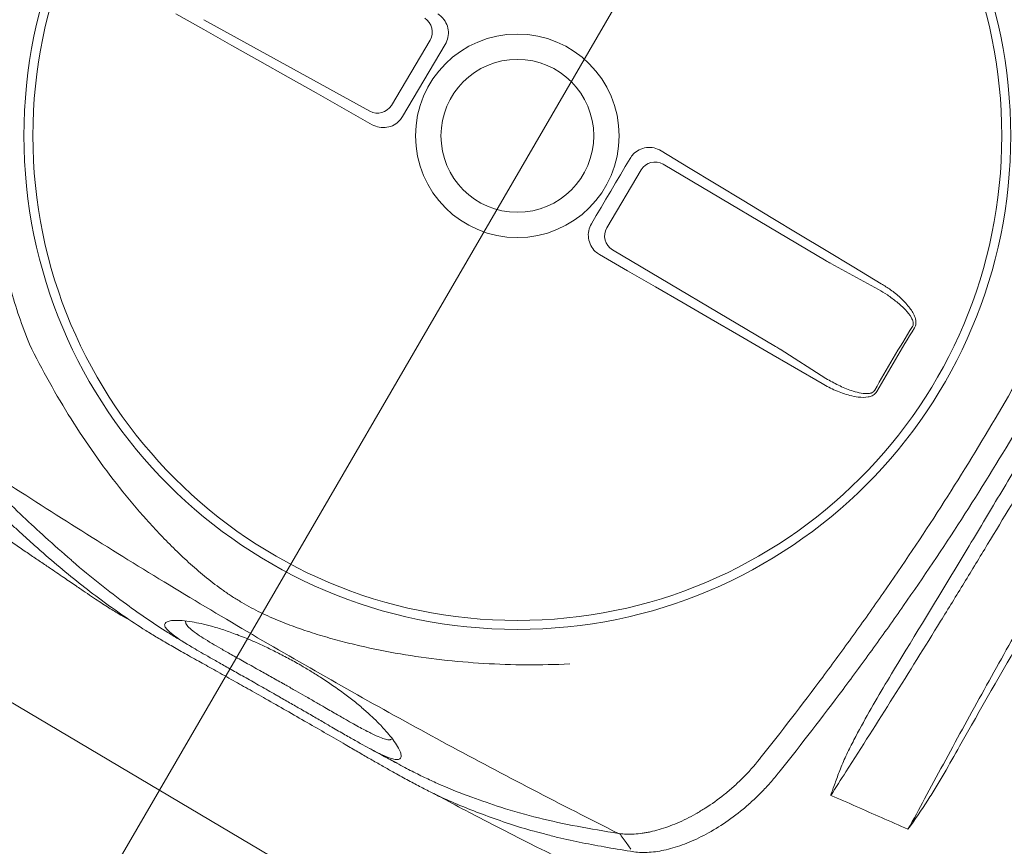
# Model space of a CAD drawing. Header units: millimetres. Extents: x -1131 to 37929, y -9154 to 9180.
# Tile 38 of 85: x 14246 to 14552, y 4352 to 4609. Entities that reach past the tile are written whole.
import ezdxf

# ---------------------------------------------------------------- set-up
doc = ezdxf.new("R2010")
doc.units = ezdxf.units.MM
doc.layers.add('GREYSCALE', color=9, linetype='Continuous', lineweight=0, true_color=0x808080)

# ---------------------------------------------------------------- blocks, each defined once
blk = doc.blocks.new('FLOOR PLAN')
at = {"layer": 'GREYSCALE'}
for p, q in [((15237.47, 14498.25), (14648, 13484.58)), ((14675.63, 13764.2, -57105.4), (14684.33, 13759.32, -57105.4)), ((14684.36, 13762.41, -57105.4), (14735.86, 13734.02, -57105.4)), ((14684.33, 13759.32, -57105.4), (14693.04, 13754.43, -57105.4)), ((14742.58, 13735.84, -57105.4), (14754.56, 13756.08, -57105.4)), ((14757.61, 13751.95, -57105.4), (14759.28, 13754.75, -57105.4)), ((14693.04, 13754.43, -57105.4), (14701.75, 13749.54, -57105.4)), ((14755.95, 13749.16, -57105.4), (14757.61, 13751.95, -57105.4)), ((14701.75, 13749.54, -57105.4), (14710.46, 13744.63, -57105.4)), ((14754.29, 13746.36, -57105.4), (14755.95, 13749.16, -57105.4)), ((14752.64, 13743.56, -57105.4), (14754.29, 13746.36, -57105.4)), ((14710.46, 13744.63, -57105.4), (14719.17, 13739.71, -57105.4)), ((14750.98, 13740.75, -57105.4), (14752.64, 13743.56, -57105.4)), ((14719.17, 13739.71, -57105.4), (14727.88, 13734.78, -57105.4)), ((14749.33, 13737.95, -57105.4), (14750.98, 13740.75, -57105.4)), ((14747.67, 13735.15, -57105.4), (14749.33, 13737.95, -57105.4)), ((14727.88, 13734.78, -57105.4), (14736.59, 13729.84, -57105.4)), ((14746.02, 13732.35, -57105.4), (14747.67, 13735.15, -57105.4)), ((14834.8, 13716.58, -57105.4), (14826.25, 13721.77, -57105.4)), ((14816.64, 13719.38, -57105.4), (14815.15, 13716.84, -57105.4)), ((14820.04, 13715.82, -57105.4), (14809.4, 13697.84, -57105.4)), ((14815.15, 13716.84, -57105.4), (14813.65, 13714.31, -57105.4)), ((14877.48, 13687.63, -57105.4), (14826.89, 13717.56, -57105.4)), ((14843.35, 13711.4, -57105.4), (14834.8, 13716.58, -57105.4)), ((14812.15, 13711.77, -57105.4), (14810.65, 13709.23, -57105.4)), ((14813.65, 13714.31, -57105.4), (14812.15, 13711.77, -57105.4)), ((14810.65, 13709.23, -57105.4), (14809.15, 13706.7, -57105.4)), ((14851.89, 13706.22, -57105.4), (14843.35, 13711.4, -57105.4)), ((14809.15, 13706.7, -57105.4), (14807.65, 13704.16, -57105.4)), ((14860.44, 13701.06, -57105.4), (14851.89, 13706.22, -57105.4)), ((14807.65, 13704.16, -57105.4), (14806.15, 13701.63, -57105.4)), ((14806.15, 13701.63, -57105.4), (14804.64, 13699.1, -57105.4)), ((14868.98, 13695.9, -57105.4), (14860.44, 13701.06, -57105.4)), ((14877.52, 13690.76, -57105.4), (14868.98, 13695.9, -57105.4)), ((14811.17, 13690.99, -57105.4), (14861.76, 13661.06, -57105.4)), ((14886.06, 13685.63, -57105.4), (14877.52, 13690.76, -57105.4)), ((14392, 13688.18, -57105.36), (14935.54, 13366.63, -57105.36)), ((14807.18, 13689.52, -57105.4), (14815.84, 13684.53, -57105.4)), ((14815.84, 13684.53, -57105.4), (14824.5, 13679.54, -57105.4)), ((14893.75, 13678.72, -57105.4), (14878.9, 13686.82, -57105.4)), ((14894.6, 13680.5, -57105.4), (14886.06, 13685.63, -57105.4)), ((14824.5, 13679.54, -57105.4), (14833.15, 13674.54, -57105.4)), ((14833.15, 13674.54, -57105.4), (14841.79, 13669.54, -57105.4)), ((14841.79, 13669.54, -57105.4), (14850.42, 13664.53, -57105.4)), ((14850.42, 13664.53, -57105.4), (14859.04, 13659.52, -57105.4)), ((14863.16, 13660.21, -57105.4), (14877.41, 13651.09, -57105.4)), ((14859.04, 13659.52, -57105.4), (14867.65, 13654.51, -57105.4)), ((14867.65, 13654.51, -57105.4), (14876.25, 13649.5, -57105.4)), ((14863.19, 13529.37, -57105.4), (14863.2, 13529.38, -57105.4)), ((14815.4, 13507.12, -57105.4), (14813.89, 13509.21, -57105.4)), ((14816.91, 13505.03, -57105.4), (14815.4, 13507.12, -57105.4))]:
    blk.add_line(p, q, dxfattribs=at)
for radius in [153.13, 150.36, 31.58, 23.71]:
    blk.add_circle((14781.64, 13726.39, -57105.4), radius, dxfattribs=at)
for centre, radius, start, end in [((21130.68, 10361.07), 7752.88, 141.708854, 166.516628), ((21130.68, 10361.07), 7602.52, 141.773276, 166.244763), ((14750.18, 13758.61, -57105.4), 5.05, 330.0275, 57.21), ((14738.26, 13738.46, -57105.4), 5.05, 241.5733, 328.7558), ((14824.35, 13713.19, -57105.4), 5.05, 59.8675, 148.7006), ((14813.78, 13695.32, -57105.4), 5.05, 150.0827, 238.9158), ((15340.51, 13395.77, -57105.4), 513.8, 148.1108, 150.6725), ((15340.43, 13395.82, -57105.4), 512.94, 148.1109, 150.6724), ((14877.45, 13514.86, -57105.4), 7.31, 77.4351, 77.7578)]:
    blk.add_arc(centre, radius, start, end, dxfattribs=at)
at = {"layer": 'GREYSCALE', "ltscale": 0.25}
for centre, radius, start, end in [((21162.38, 10254.78), 7836.99, 141.329977, 165.793479), ((21207.44, 10240.08), 7731.89, 141.956801, 165.483737)]:
    blk.add_arc(centre, radius, start, end, dxfattribs=at)
at = {"layer": 'GREYSCALE', "extrusion": (0, 0, -1)}
for centre, major_axis, start_param, end_param in [((14876.95, 13688.46, -57105.4), (4.27, -2.62), 1.045879, 1.394945), ((14860.79, 13661.13, -57105.4), (4.35, -2.49), 4.88824, 5.237306)]:
    blk.add_ellipse(centre, major_axis=major_axis, ratio=0.086139, start_param=start_param, end_param=end_param, dxfattribs=at)
at = {"layer": 'GREYSCALE'}
for points, knots in [([(14638.26, 13802.9, -57105.4), (14636.71, 13799.88, -57105.4), (14635.35, 13797.16, -57105.4), (14633.41, 13793.01, -57105.4), (14632.79, 13791.61, -57105.4), (14631.57, 13788.8, -57105.4), (14630.98, 13787.4, -57105.4), (14628.15, 13780.33, -57105.4), (14626.2, 13774.59, -57105.4), (14622.93, 13762.97, -57105.4), (14621.62, 13757.08, -57105.4), (14620.11, 13748.13, -57105.4), (14619.69, 13745.13, -57105.4), (14619.18, 13740.59, -57105.4), (14619.03, 13739.07, -57105.4), (14618.77, 13736.03, -57105.4), (14618.66, 13734.5, -57105.4), (14618.23, 13726.9, -57105.4), (14618.21, 13720.84, -57105.4), (14618.83, 13708.8, -57105.4), (14619.47, 13702.81, -57105.4), (14620.91, 13693.87, -57105.4), (14621.48, 13690.9, -57105.4), (14622.45, 13686.45, -57105.4), (14622.79, 13684.97, -57105.4), (14623.53, 13682.02, -57105.4), (14623.92, 13680.54, -57105.4), (14625.96, 13673.18, -57105.4), (14627.92, 13667.4, -57105.4), (14630.2, 13661.73, -57105.4)], [0, 0, 0, 0, 0.0625, 0.0625, 0.09375, 0.09375, 0.125, 0.125, 0.25, 0.25, 0.375, 0.375, 0.4375, 0.4375, 0.46875, 0.46875, 0.5, 0.5, 0.625, 0.625, 0.75, 0.75, 0.8125, 0.8125, 0.84375, 0.84375, 0.875, 0.875, 1, 1, 1, 1]), ([(14759.28, 13754.75, -57105.4), (14759.61, 13755.46, -57105.4), (14760.28, 13756.88, -57105.4), (14760.31, 13759.28, -57105.4), (14759.6, 13761.52, -57105.4), (14758.36, 13763.21, -57105.4), (14757.33, 13763.94, -57105.4), (14756.93, 13764.22, -57105.4)], [0, 0, 0, 0, 0.216319, 0.432689, 0.648031, 0.863773, 1, 1, 1, 1]), ([(14987.26, 13753.43, -57105.4), (14983.14, 13743.65, -57105.4), (14978.88, 13733.91, -57105.4), (14970.03, 13714.52, -57105.4), (14965.45, 13704.86, -57105.4), (14955.92, 13685.66, -57105.4), (14950.98, 13676.13, -57105.4), (14940.74, 13657.24, -57105.4), (14935.45, 13647.89, -57105.4), (14924.5, 13629.38, -57105.4), (14918.84, 13620.22, -57105.4), (14907.23, 13602.17, -57105.4), (14901.26, 13593.27, -57105.4), (14892.09, 13580.09, -57105.4), (14889, 13575.72, -57105.4), (14882.74, 13567.05, -57105.4), (14879.59, 13562.74, -57105.4), (14870.02, 13549.91, -57105.4), (14863.54, 13541.49, -57105.4), (14856.95, 13533.17, -57105.4)], [0, 0, 0, 0, 0.125, 0.125, 0.25, 0.25, 0.375, 0.375, 0.5, 0.5, 0.625, 0.625, 0.75, 0.75, 0.8125, 0.8125, 0.875, 0.875, 1, 1, 1, 1]), ([(14863.2, 13529.38, -57105.4), (14869.81, 13537.69, -57105.4), (14876.32, 13546.11, -57105.4), (14885.91, 13558.93, -57105.4), (14889.08, 13563.23, -57105.4), (14895.35, 13571.9, -57105.4), (14898.45, 13576.26, -57105.4), (14907.66, 13589.46, -57105.4), (14913.64, 13598.36, -57105.4), (14925.27, 13616.41, -57105.4), (14930.93, 13625.56, -57105.4), (14941.89, 13644.08, -57105.4), (14947.19, 13653.46, -57105.4), (14957.41, 13672.35, -57105.4), (14962.33, 13681.88, -57105.4), (14969.46, 13696.29, -57105.4), (14971.79, 13701.11, -57105.4), (14976.37, 13710.78, -57105.4), (14978.62, 13715.64, -57105.4), (14985.24, 13730.22, -57105.4), (14989.48, 13739.98, -57105.4), (14993.59, 13749.78, -57105.4)], [0, 0, 0, 0, 0.125, 0.125, 0.1875, 0.1875, 0.25, 0.25, 0.375, 0.375, 0.5, 0.5, 0.625, 0.625, 0.75, 0.75, 0.8125, 0.8125, 0.875, 0.875, 1, 1, 1, 1]), ([(14736.59, 13729.84, -57105.4), (14737.31, 13729.52, -57105.4), (14738.76, 13728.88, -57105.4), (14741.19, 13728.89, -57105.4), (14743.43, 13729.66, -57105.4), (14745.07, 13730.93, -57105.4), (14745.76, 13731.96, -57105.4), (14746.02, 13732.35, -57105.4)], [0, 0, 0, 0, 0.21899, 0.438068, 0.655087, 0.870478, 1, 1, 1, 1]), ([(14826.25, 13721.77, -57105.4), (14825.54, 13722.12, -57105.4), (14824.11, 13722.81, -57105.4), (14821.69, 13722.87, -57105.4), (14819.42, 13722.17, -57105.4), (14817.69, 13720.91, -57105.4), (14816.95, 13719.82, -57105.4), (14816.64, 13719.38, -57105.4)], [0, 0, 0, 0, 0.214916, 0.429922, 0.642835, 0.854056, 1, 1, 1, 1]), ([(14980.74, 13699.58, -57105.4), (14974.29, 13688.28, -57105.4), (14967.77, 13676.98, -57105.4), (14954.64, 13654.4, -57105.4), (14948.03, 13643.12, -57105.4), (14938.04, 13626.23, -57105.4), (14934.69, 13620.61, -57105.4), (14927.99, 13609.38, -57105.4), (14924.64, 13603.78, -57105.4), (14914.54, 13587, -57105.4), (14907.78, 13575.86, -57105.4), (14900.98, 13564.76, -57105.4)], [0, 0, 0, 0, 0.25, 0.25, 0.5, 0.5, 0.625, 0.625, 0.75, 0.75, 1, 1, 1, 1]), ([(14804.64, 13699.1, -57105.4), (14804.31, 13698.39, -57105.4), (14803.64, 13696.97, -57105.4), (14803.61, 13694.57, -57105.4), (14804.32, 13692.33, -57105.4), (14805.6, 13690.58, -57105.4), (14806.71, 13689.84, -57105.4), (14807.18, 13689.52, -57105.4)], [0, 0, 0, 0, 0.21225, 0.424556, 0.635748, 0.847225, 1, 1, 1, 1]), ([(14661.09, 13576.33, -57105.4), (14660.82, 13576.45, -57105.4), (14659.91, 13576.89, -57105.4), (14657.86, 13578.09, -57105.4), (14655.05, 13579.82, -57105.4), (14652.39, 13581.54, -57105.4), (14650.13, 13583.05, -57105.4), (14647.59, 13584.76, -57105.4), (14644.56, 13586.82, -57105.4), (14640.91, 13589.32, -57105.4), (14637, 13591.98, -57105.4), (14633.28, 13594.51, -57105.4), (14629.93, 13596.78, -57105.4), (14626.42, 13599.15, -57105.4), (14621.98, 13602.15, -57105.4), (14616.6, 13605.78, -57105.4), (14610.24, 13610.07, -57105.4), (14603.79, 13614.43, -57105.4), (14596.39, 13619.45, -57105.4), (14588.12, 13625.08, -57105.4), (14579.02, 13631.32, -57105.4), (14569.93, 13637.61, -57105.4), (14560.86, 13643.94, -57105.4), (14551.86, 13650.28, -57105.4), (14542.92, 13656.65, -57105.4), (14534.09, 13663.02, -57105.4), (14525.4, 13669.39, -57105.4), (14516.92, 13675.7, -57105.4), (14508.72, 13681.94, -57105.4), (14502.58, 13686.7, -57105.4), (14499.34, 13689.31, -57105.4), (14498.6, 13689.9, -57105.4)], [0, 0, 0, 0, 0.00345, 0.046619, 0.089766, 0.112425, 0.13508, 0.158154, 0.181221, 0.209069, 0.237397, 0.25624, 0.275086, 0.294404, 0.313726, 0.346115, 0.37852, 0.411676, 0.44484, 0.491581, 0.538367, 0.585123, 0.633242, 0.681401, 0.729516, 0.779903, 0.830337, 0.880732, 0.93264, 0.98459, 1, 1, 1, 1]), ([(14893.75, 13678.72, -57105.4), (14894.67, 13678.16, -57105.4), (14896.62, 13676.97, -57105.4), (14899.44, 13674.88, -57105.4), (14902.01, 13672.58, -57105.4), (14903.74, 13670.47, -57105.4), (14904.47, 13668.87, -57105.4), (14904.54, 13667.95, -57105.4), (14904.41, 13667.46, -57105.4), (14904.29, 13667.26, -57105.4), (14904.26, 13667.2, -57105.4)], [0, 0, 0, 0, 0.19611, 0.418032, 0.642122, 0.825582, 0.912375, 0.957312, 0.988402, 1, 1, 1, 1]), ([(14904.9, 13666.8, -57105.4), (14905.05, 13667.1, -57105.4), (14905.34, 13667.7, -57105.4), (14905.37, 13668.96, -57105.4), (14904.83, 13670.95, -57105.4), (14903.16, 13673.51, -57105.4), (14900.57, 13676.23, -57105.4), (14897.63, 13678.58, -57105.4), (14895.56, 13679.89, -57105.4), (14894.6, 13680.5, -57105.4)], [0, 0, 0, 0, 0.053674, 0.107072, 0.201461, 0.385823, 0.599668, 0.814062, 1, 1, 1, 1]), ([(14630.2, 13661.73, -57105.4), (14632.18, 13657.71, -57105.4), (14634.25, 13653.77, -57105.4), (14638.56, 13646.06, -57105.4), (14640.8, 13642.28, -57105.4), (14645.45, 13634.87, -57105.4), (14647.87, 13631.24, -57105.4), (14652.89, 13624.13, -57105.4), (14655.49, 13620.65, -57105.4), (14660.9, 13613.84, -57105.4), (14663.68, 13610.53, -57105.4), (14667.99, 13605.71, -57105.4), (14669.45, 13604.13, -57105.4), (14672.43, 13601.01, -57105.4), (14673.94, 13599.47, -57105.4), (14677.03, 13596.45, -57105.4), (14678.61, 13594.97, -57105.4), (14681.85, 13592.06, -57105.4), (14683.51, 13590.64, -57105.4), (14686.9, 13587.89, -57105.4), (14688.65, 13586.56, -57105.4), (14691.36, 13584.64, -57105.4), (14692.28, 13584.02, -57105.4), (14693.69, 13583.11, -57105.4), (14694.16, 13582.81, -57105.4), (14695.11, 13582.22, -57105.4), (14695.6, 13581.92, -57105.4), (14698.03, 13580.49, -57105.4), (14699.99, 13579.44, -57105.4), (14703.96, 13577.51, -57105.4), (14705.97, 13576.63, -57105.4), (14710.01, 13574.98, -57105.4), (14712.05, 13574.21, -57105.4), (14716.16, 13572.78, -57105.4), (14718.22, 13572.11, -57105.4), (14722.34, 13570.86, -57105.4), (14724.41, 13570.28, -57105.4), (14728.56, 13569.18, -57105.4), (14730.64, 13568.66, -57105.4), (14736.9, 13567.22, -57105.4), (14741.11, 13566.38, -57105.4), (14753.84, 13564.21, -57105.4), (14762.46, 13563.23, -57105.4), (14775.68, 13562.45, -57105.4), (14780.1, 13562.3, -57105.4), (14788.97, 13562.25, -57105.4), (14793.42, 13562.33, -57105.4), (14797.89, 13562.53, -57105.4)], [0, 0, 0, 0, 0.0625, 0.0625, 0.125, 0.125, 0.1875, 0.1875, 0.25, 0.25, 0.3125, 0.3125, 0.34375, 0.34375, 0.375, 0.375, 0.40625, 0.40625, 0.4375, 0.4375, 0.46875, 0.46875, 0.484375, 0.484375, 0.492188, 0.492188, 0.5, 0.5, 0.53125, 0.53125, 0.5625, 0.5625, 0.59375, 0.59375, 0.625, 0.625, 0.65625, 0.65625, 0.6875, 0.6875, 0.75, 0.75, 0.875, 0.875, 0.9375, 0.9375, 1, 1, 1, 1]), ([(14892.56, 13647.43, -57105.4), (14892.47, 13647.3, -57105.4), (14892.24, 13646.95, -57105.4), (14891.79, 13646.7, -57105.4), (14891.16, 13646.48, -57105.4), (14889.82, 13646.3, -57105.4), (14887.74, 13646.6, -57105.4), (14884.7, 13647.49, -57105.4), (14881.24, 13648.94, -57105.4), (14878.69, 13650.37, -57105.4), (14877.41, 13651.09, -57105.4)], [0, 0, 0, 0, 0.028874, 0.074198, 0.087541, 0.150828, 0.315881, 0.465459, 0.731192, 1, 1, 1, 1]), ([(14876.25, 13649.5, -57105.4), (14877.62, 13648.75, -57105.4), (14880.36, 13647.26, -57105.4), (14884.17, 13645.92, -57105.4), (14887.57, 13645.23, -57105.4), (14889.97, 13645.18, -57105.4), (14891.79, 13645.71, -57105.4), (14892.74, 13646.32, -57105.4), (14893.1, 13646.87, -57105.4), (14893.23, 13647.06, -57105.4)], [0, 0, 0, 0, 0.2549733, 0.5094959, 0.6555036, 0.8234143, 0.8930287, 0.9633452, 1, 1, 1, 1]), ([(14596.97, 13632.42, -57105.4), (14599.45, 13629.99, -57105.4), (14604.42, 13625.13, -57105.4), (14611.46, 13618.3, -57105.4), (14618.18, 13611.86, -57105.4), (14623.44, 13606.89, -57105.4), (14626.39, 13604.22, -57105.4), (14627.27, 13603.43, -57105.4)], [0, 0, 0, 0, 0.225239, 0.450475, 0.677754, 0.905051, 1, 1, 1, 1]), ([(14605.58, 13630.22, -57105.4), (14622.21, 13619.18, -57105.4), (14639.02, 13608.39, -57105.4), (14664.51, 13592.56, -57105.4), (14673.05, 13587.34, -57105.4), (14690.23, 13577.03, -57105.4), (14698.87, 13571.93, -57105.4), (14724.86, 13556.86, -57105.4), (14742.31, 13547.09, -57105.4), (14777.46, 13528.11, -57105.4), (14795.17, 13518.9, -57105.4), (14812.99, 13509.97, -57105.4)], [0, 0, 0, 0, 0.25, 0.25, 0.375, 0.375, 0.5, 0.5, 0.75, 0.75, 1, 1, 1, 1]), ([(14643.12, 13594.81, -57105.4), (14640.47, 13597.13, -57105.4), (14635.6, 13601.38, -57105.4), (14628.25, 13608.23, -57105.4), (14621.08, 13615.08, -57105.4), (14613.6, 13622.36, -57105.4), (14608.25, 13627.6, -57105.4), (14605.58, 13630.22, -57105.4)], [0, 0, 0, 0, 0.229395, 0.422012, 0.614832, 0.807537, 1, 1, 1, 1]), ([(14883.62, 13529.08, -57105.4), (14893.42, 13544.37, -57105.4), (14903.21, 13559.94, -57105.4), (14915.43, 13579.74, -57105.4), (14917.88, 13583.72, -57105.4), (14922.75, 13591.69, -57105.4), (14925.18, 13595.68, -57105.4), (14932.45, 13607.69, -57105.4), (14937.27, 13615.73, -57105.4), (14942.07, 13623.81, -57105.4)], [0, 0, 0, 0, 0.5, 0.5, 0.625, 0.625, 0.75, 0.75, 1, 1, 1, 1]), ([(14957.01, 13608.05, -57105.4), (14952.73, 13600.73, -57105.4), (14948.49, 13593.41, -57105.4), (14940.1, 13578.77, -57105.4), (14935.95, 13571.44, -57105.4), (14927.76, 13556.82, -57105.4), (14923.72, 13549.54, -57105.4), (14915.79, 13535.05, -57105.4), (14911.89, 13527.84, -57105.4), (14908.05, 13520.66, -57105.4)], [0, 0, 0, 0, 0.25, 0.25, 0.5, 0.5, 0.75, 0.75, 1, 1, 1, 1]), ([(14627.27, 13603.43, -57105.4), (14628.78, 13602.04, -57105.4), (14632.69, 13598.47, -57105.4), (14638.78, 13593.21, -57105.4), (14645.66, 13587.57, -57105.4), (14652.49, 13582.33, -57105.4), (14659.34, 13577.45, -57105.4), (14665.17, 13573.62, -57105.4), (14669.87, 13570.73, -57105.4), (14673.59, 13568.55, -57105.4), (14677.76, 13566.17, -57105.4), (14682.34, 13563.61, -57105.4), (14687.37, 13560.81, -57105.4), (14692.57, 13557.91, -57105.4), (14698.02, 13554.84, -57105.4), (14703.76, 13551.6, -57105.4), (14709.96, 13548.07, -57105.4), (14716.38, 13544.39, -57105.4), (14722.57, 13540.82, -57105.4), (14727.77, 13537.79, -57105.4), (14732.14, 13535.27, -57105.4), (14735.77, 13533.17, -57105.4), (14739.2, 13531.2, -57105.4), (14742.96, 13529.07, -57105.4), (14746.89, 13526.89, -57105.4), (14750.91, 13524.74, -57105.4), (14754.58, 13522.86, -57105.4), (14759.12, 13520.68, -57105.4), (14764.61, 13518.29, -57105.4), (14771.59, 13515.57, -57105.4), (14779.15, 13512.93, -57105.4), (14785.34, 13510.99, -57105.4), (14788.99, 13510.06, -57105.4), (14790.07, 13509.79, -57105.4)], [0, 0, 0, 0, 0.033599, 0.086704, 0.14001, 0.193319, 0.246393, 0.299468, 0.326258, 0.353125, 0.379834, 0.406408, 0.428618, 0.451478, 0.47167, 0.492329, 0.516002, 0.540379, 0.564065, 0.588402, 0.605742, 0.623087, 0.640895, 0.658706, 0.685242, 0.711788, 0.738802, 0.765824, 0.81871, 0.871587, 0.924587, 0.977588, 1, 1, 1, 1]), ([(14679.37, 13568.56, -57105.4), (14678.36, 13569.16, -57105.4), (14676.2, 13570.43, -57105.4), (14669.9, 13574.32, -57105.4), (14661.74, 13579.85, -57105.4), (14652.02, 13587.34, -57105.4), (14646.33, 13591.96, -57105.4), (14643.3, 13594.65, -57105.4), (14643.12, 13594.81, -57105.4)], [0, 0, 0, 0, 0.076639, 0.163762, 0.518013, 0.751525, 0.985081, 1, 1, 1, 1]), ([(14739.18, 13534.59, -57105.4), (14739.85, 13534.28, -57105.4), (14741.4, 13533.55, -57105.4), (14743.06, 13533, -57105.4), (14744.39, 13532.78, -57105.4), (14745.24, 13533, -57105.4), (14745.65, 13533.63, -57105.4), (14745.54, 13534.75, -57105.4), (14744.85, 13536.34, -57105.4), (14743.6, 13538.33, -57105.4), (14741.8, 13540.69, -57105.4), (14739.64, 13543.12, -57105.4), (14737.19, 13545.58, -57105.4), (14734.61, 13547.96, -57105.4), (14731.6, 13550.49, -57105.4), (14728.18, 13553.15, -57105.4), (14724.57, 13555.74, -57105.4), (14720.98, 13558.13, -57105.4), (14717.62, 13560.24, -57105.4), (14714.19, 13562.28, -57105.4), (14710.47, 13564.35, -57105.4), (14706.57, 13566.38, -57105.4), (14702.82, 13568.19, -57105.4), (14698.74, 13570.02, -57105.4), (14694.55, 13571.7, -57105.4), (14690.34, 13573.18, -57105.4), (14686.63, 13574.29, -57105.4), (14683.39, 13575.09, -57105.4), (14680.3, 13575.68, -57105.4), (14677.47, 13576.04, -57105.4), (14675.12, 13576.11, -57105.4), (14673.47, 13575.89, -57105.4), (14672.45, 13575.42, -57105.4), (14672.05, 13574.74, -57105.4), (14672.41, 13573.78, -57105.4), (14673.53, 13572.54, -57105.4), (14675.05, 13571.42, -57105.4), (14675.81, 13570.86, -57105.4)], [0, 0, 0, 0, 0.026608, 0.06138, 0.0962, 0.130925, 0.168927, 0.207024, 0.245099, 0.283069, 0.316694, 0.350298, 0.37294, 0.395622, 0.418192, 0.438002, 0.457786, 0.474878, 0.488481, 0.502082, 0.518368, 0.53466, 0.550889, 0.567128, 0.590899, 0.614713, 0.640745, 0.66688, 0.692979, 0.729781, 0.766704, 0.803672, 0.840537, 0.880482, 0.920552, 0.960572, 1, 1, 1, 1]), ([(14709.84, 13555.93, -57105.4), (14709.52, 13556.11, -57105.4), (14707.92, 13557.02, -57105.4), (14704.99, 13558.67, -57105.4), (14700.87, 13560.97, -57105.4), (14696.68, 13563.31, -57105.4), (14692.79, 13565.49, -57105.4), (14689.51, 13567.35, -57105.4), (14686.58, 13569.07, -57105.4), (14684.04, 13570.62, -57105.4), (14681.7, 13572.18, -57105.4), (14679.94, 13573.56, -57105.4), (14678.89, 13574.65, -57105.4), (14678.76, 13575.15, -57105.4), (14678.72, 13575.34, -57105.4)], [0, 0, 0, 0, 0.014263, 0.071432, 0.130741, 0.207145, 0.286904, 0.364421, 0.443321, 0.542698, 0.643157, 0.777817, 0.912539, 1, 1, 1, 1]), ([(14675.81, 13570.86, -57105.4), (14675.81, 13570.85, -57105.4), (14676.35, 13570.44, -57105.4), (14678.02, 13569.38, -57105.4), (14680.56, 13567.81, -57105.4), (14683.4, 13566.15, -57105.4), (14686.25, 13564.52, -57105.4), (14689.54, 13562.66, -57105.4), (14693.26, 13560.56, -57105.4), (14697.39, 13558.24, -57105.4), (14701.89, 13555.69, -57105.4), (14705.43, 13553.68, -57105.4), (14707.4, 13552.56, -57105.4), (14707.79, 13552.34, -57105.4)], [0, 0, 0, 0, 0.0021857, 0.1486808, 0.2950678, 0.3936347, 0.4923949, 0.5907133, 0.6868358, 0.782863, 0.8795306, 0.9761461, 1, 1, 1, 1]), ([(14900.98, 13564.76, -57105.4), (14899.25, 13561.93, -57105.4), (14897.53, 13559.09, -57105.4), (14894.14, 13553.4, -57105.4), (14892.47, 13550.54, -57105.4), (14889.21, 13544.79, -57105.4), (14887.62, 13541.89, -57105.4), (14885.34, 13537.5, -57105.4), (14884.59, 13536.02, -57105.4), (14883.53, 13533.79, -57105.4), (14883.19, 13533.04, -57105.4), (14882.53, 13531.54, -57105.4), (14882.21, 13530.78, -57105.4), (14881.91, 13530.01, -57105.4)], [0, 0, 0, 0, 0.25, 0.25, 0.5, 0.5, 0.75, 0.75, 0.875, 0.875, 0.9375, 0.9375, 1, 1, 1, 1]), ([(14742.31, 13539.09, -57105.4), (14742.31, 13539.09, -57105.4), (14742.31, 13539.09, -57105.4), (14742.31, 13539.09, -57105.4), (14742.22, 13539.06, -57105.4), (14741.87, 13538.95, -57105.4), (14740.81, 13539.14, -57105.4), (14739.07, 13539.71, -57105.4), (14736.66, 13540.79, -57105.4), (14734.01, 13542.16, -57105.4), (14731.35, 13543.62, -57105.4), (14728.89, 13545, -57105.4), (14725.84, 13546.75, -57105.4), (14722.44, 13548.71, -57105.4), (14719.01, 13550.69, -57105.4), (14715.95, 13552.45, -57105.4), (14712.86, 13554.22, -57105.4), (14710.85, 13555.36, -57105.4), (14709.84, 13555.93, -57105.4)], [0, 0, 0, 0, 0, 0, 0, 0.042963, 0.162036, 0.283698, 0.405299, 0.528456, 0.591382, 0.654277, 0.728503, 0.80457, 0.856235, 0.909083, 0.954041, 1, 1, 1, 1]), ([(14707.79, 13552.34, -57105.4), (14709, 13551.64, -57105.4), (14711.44, 13550.25, -57105.4), (14715.16, 13548.11, -57105.4), (14718.84, 13545.98, -57105.4), (14722.84, 13543.66, -57105.4), (14726.79, 13541.37, -57105.4), (14730.54, 13539.21, -57105.4), (14733.75, 13537.41, -57105.4), (14736.41, 13535.97, -57105.4), (14738.22, 13535.02, -57105.4), (14738.99, 13534.68, -57105.4), (14739.18, 13534.59, -57105.4)], [0, 0, 0, 0, 0.0782123, 0.1564368, 0.2446658, 0.3329467, 0.4546253, 0.5765046, 0.703629, 0.8312553, 0.9586974, 1, 1, 1, 1]), ([(14744.41, 13531.73, -57105.4), (14741.66, 13533.15, -57105.4), (14738.68, 13534.68, -57105.4), (14735.75, 13536.33, -57105.4), (14735.51, 13536.46, -57105.4)], [0, 0, 0, 0, 0.919543, 1, 1, 1, 1]), ([(14918.9, 13537.06, -57105.4), (14917.32, 13534.21, -57105.4), (14915.72, 13531.39, -57105.4), (14913.28, 13527.18, -57105.4), (14912.46, 13525.78, -57105.4), (14910.79, 13523.01, -57105.4), (14909.94, 13521.63, -57105.4), (14909.05, 13520.28, -57105.4)], [0, 0, 0, 0, 0.5, 0.5, 0.75, 0.75, 1, 1, 1, 1]), ([(14767.53, 13521.22, -57105.4), (14767.13, 13521.35, -57105.4), (14763.33, 13522.67, -57105.4), (14758.54, 13524.71, -57105.4), (14752.83, 13527.3, -57105.4), (14748.48, 13529.48, -57105.4), (14744.23, 13531.71, -57105.4), (14741.06, 13533.47, -57105.4), (14739.76, 13534.19, -57105.4)], [0, 0, 0, 0, 0.042136, 0.404804, 0.566088, 0.727781, 0.888854, 1, 1, 1, 1]), ([(14856.84, 13533.02, -57105.4), (14855.15, 13530.9, -57105.4), (14853.37, 13528.93, -57105.4), (14851.06, 13526.63, -57105.4), (14850.59, 13526.18, -57105.4), (14849.65, 13525.29, -57105.4), (14849.18, 13524.85, -57105.4), (14847.74, 13523.58, -57105.4), (14846.78, 13522.77, -57105.4), (14843.89, 13520.46, -57105.4), (14841.94, 13519.08, -57105.4), (14839, 13517.21, -57105.4), (14838.02, 13516.62, -57105.4), (14836.05, 13515.5, -57105.4), (14835.07, 13514.98, -57105.4), (14832.15, 13513.53, -57105.4), (14830.24, 13512.72, -57105.4), (14826.52, 13511.38, -57105.4), (14824.71, 13510.85, -57105.4), (14822.5, 13510.37, -57105.4), (14822.06, 13510.29, -57105.4), (14821.2, 13510.13, -57105.4), (14820.77, 13510.06, -57105.4), (14819.5, 13509.88, -57105.4), (14818.67, 13509.8, -57105.4), (14816.25, 13509.67, -57105.4), (14814.71, 13509.72, -57105.4), (14813.26, 13509.93, -57105.4)], [0, 0, 0, 0, 0.125, 0.125, 0.15625, 0.15625, 0.1875, 0.1875, 0.25, 0.25, 0.375, 0.375, 0.4375, 0.4375, 0.5, 0.5, 0.625, 0.625, 0.75, 0.75, 0.78125, 0.78125, 0.8125, 0.8125, 0.875, 0.875, 1, 1, 1, 1]), ([(14817.8, 13504.27, -57105.4), (14818.55, 13504.16, -57105.4), (14819.32, 13504.09, -57105.4), (14820.92, 13504.04, -57105.4), (14821.75, 13504.05, -57105.4), (14824.26, 13504.22, -57105.4), (14826.01, 13504.49, -57105.4), (14829.64, 13505.33, -57105.4), (14831.52, 13505.91, -57105.4), (14834.45, 13507.02, -57105.4), (14835.44, 13507.43, -57105.4), (14837.44, 13508.33, -57105.4), (14838.45, 13508.82, -57105.4), (14841.51, 13510.4, -57105.4), (14843.55, 13511.61, -57105.4), (14847.63, 13514.32, -57105.4), (14849.68, 13515.83, -57105.4), (14852.22, 13517.94, -57105.4), (14852.73, 13518.37, -57105.4), (14853.74, 13519.25, -57105.4), (14854.24, 13519.7, -57105.4), (14855.73, 13521.07, -57105.4), (14856.7, 13522.02, -57105.4), (14858.62, 13523.99, -57105.4), (14859.56, 13525.01, -57105.4), (14860.95, 13526.6, -57105.4), (14861.4, 13527.14, -57105.4), (14862.08, 13527.97, -57105.4), (14862.3, 13528.25, -57105.4), (14862.75, 13528.81, -57105.4), (14862.97, 13529.09, -57105.4), (14863.19, 13529.37, -57105.4)], [0, 0, 0, 0, 0.0625, 0.0625, 0.125, 0.125, 0.25, 0.25, 0.375, 0.375, 0.4375, 0.4375, 0.5, 0.5, 0.625, 0.625, 0.75, 0.75, 0.78125, 0.78125, 0.8125, 0.8125, 0.875, 0.875, 0.9375, 0.9375, 0.96875, 0.96875, 0.984375, 0.984375, 1, 1, 1, 1]), ([(14881.91, 13530.01, -57105.4), (14881.4, 13528.68, -57105.4), (14880.9, 13527.35, -57105.4), (14880.17, 13525.35, -57105.4), (14879.93, 13524.68, -57105.4), (14879.57, 13523.68, -57105.4), (14879.45, 13523.35, -57105.4), (14879.27, 13522.84, -57105.4), (14879.21, 13522.68, -57105.4), (14879.12, 13522.42, -57105.4), (14879.1, 13522.34, -57105.4), (14879.04, 13522.17, -57105.4), (14879.02, 13522.09, -57105.4), (14879, 13522, -57105.4)], [0, 0, 0, 0, 0.5, 0.5, 0.75, 0.75, 0.875, 0.875, 0.9375, 0.9375, 0.96875, 0.96875, 1, 1, 1, 1]), ([(14892.25, 13458.15, -57105.4), (14878.66, 13463.88, -57105.4), (14850.62, 13475.73, -57105.4), (14808.82, 13495.28, -57105.4), (14774.51, 13512.17, -57105.4), (14754.68, 13522.88, -57105.4), (14755.85, 13522.26, -57105.4)], [0, 0, 0, 0, 0.27832, 0.574596, 0.870871, 1, 1, 1, 1]), ([(14812.99, 13509.97, -57105.4), (14808.68, 13510.68, -57105.4), (14800.06, 13512.09, -57105.4), (14788.23, 13514.66, -57105.4), (14777.26, 13517.71, -57105.4), (14770.51, 13520.14, -57105.4), (14767.53, 13521.22, -57105.4)], [0, 0, 0, 0, 0.263525, 0.527185, 0.79078, 1, 1, 1, 1]), ([(14790.07, 13509.79, -57105.4), (14791.46, 13509.42, -57105.4), (14795.31, 13508.4, -57105.4), (14801.74, 13507.05, -57105.4), (14809.52, 13505.59, -57105.4), (14815.05, 13504.7, -57105.4), (14817.82, 13504.26, -57105.4)], [0, 0, 0, 0, 0.157579, 0.438078, 0.719047, 1, 1, 1, 1])]:
    blk.add_open_spline(points, degree=3, knots=knots, dxfattribs=at)
for points in [[(14958.6, 13605.83, -57105.4), (14945.13, 13582.92, -57105.4), (14931.9, 13559.99, -57105.4), (14918.9, 13537.06, -57105.4)], [(14678.72, 13575.34, -57105.4), (14678.67, 13575.52, -57105.4), (14678.62, 13575.71, -57105.4), (14678.58, 13575.89, -57105.4)], [(14742.87, 13539.27, -57105.4), (14742.68, 13539.21, -57105.4), (14742.49, 13539.15, -57105.4), (14742.31, 13539.09, -57105.4)], [(14856.95, 13533.17, -57105.4), (14856.91, 13533.12, -57105.4), (14856.88, 13533.07, -57105.4), (14856.84, 13533.02, -57105.4)], [(14878.95, 13521.77, -57105.4), (14880.5, 13524.24, -57105.4), (14882.06, 13526.67, -57105.4), (14883.62, 13529.08, -57105.4)], [(14879, 13522, -57105.4), (14878.98, 13521.94, -57105.4), (14878.97, 13521.87, -57105.4), (14878.95, 13521.81, -57105.4)], [(14878.95, 13521.81, -57105.4), (14878.95, 13521.8, -57105.4), (14878.95, 13521.78, -57105.4), (14878.95, 13521.77, -57105.4)], [(14878.96, 13521.81, -57105.4), (14878.96, 13521.8, -57105.4), (14878.95, 13521.78, -57105.4), (14878.95, 13521.77, -57105.4)], [(14878.95, 13521.77, -57105.4), (14884.19, 13519.5, -57105.4), (14889.42, 13517.19, -57105.4), (14894.64, 13514.87, -57105.4)], [(14879.04, 13521.99, -57105.4), (14879.01, 13521.93, -57105.4), (14878.99, 13521.87, -57105.4), (14878.96, 13521.81, -57105.4)], [(14908.05, 13520.66, -57105.4), (14906.38, 13517.55, -57105.4), (14904.65, 13514.41, -57105.4), (14902.88, 13511.24, -57105.4)], [(14909.05, 13520.28, -57105.4), (14907.07, 13517.24, -57105.4), (14904.99, 13514.24, -57105.4), (14902.88, 13511.24, -57105.4)], [(14894.64, 13514.87, -57105.4), (14897.39, 13513.68, -57105.4), (14900.14, 13512.47, -57105.4), (14902.88, 13511.24, -57105.4)], [(14813.26, 13509.93, -57105.4), (14813.17, 13509.94, -57105.4), (14813.08, 13509.96, -57105.4), (14812.99, 13509.97, -57105.4)], [(14813.26, 13509.93, -57105.4), (14813.52, 13509.77, -57105.4), (14813.74, 13509.52, -57105.4), (14813.89, 13509.21, -57105.4)]]:
    blk.add_open_spline(points, degree=3, dxfattribs=at)

msp = doc.modelspace()

# ---------------------------------------------------------------- block references
at = {"layer": 'GREYSCALE'}
msp.add_blockref('FLOOR PLAN', (-381.03, -9153.54), dxfattribs=at)

doc.saveas('drawing.dxf')
